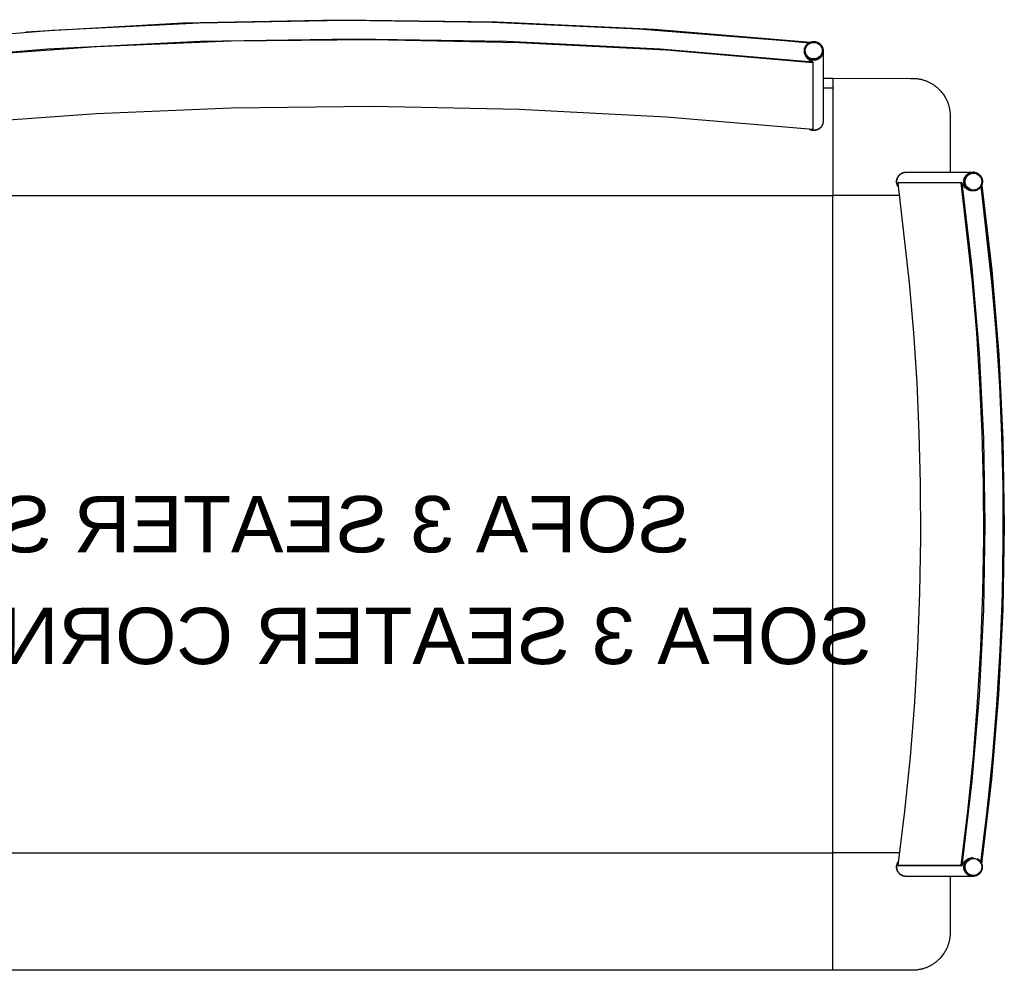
# Model space of a CAD drawing. Header units: millimetres. Extents: x -1470 to 7470, y -12049 to 6674.
# Tile 49 of 58: x 3209 to 4258, y 2524 to 3536. Entities that reach past the tile are written whole.
import ezdxf

# ---------------------------------------------------------------- set-up
doc = ezdxf.new("R2010")
doc.units = ezdxf.units.MM
doc.header["$LTSCALE"] = 10
doc.layers.get('0').update_dxf_attribs({"true_color": 0x000000})
doc.styles.add('Arial Normale', font='txt')

msp = doc.modelspace()

# ---------------------------------------------------------------- linework, layer by layer
at = {"color": 18, "linetype": 'Continuous', "lineweight": 25, "true_color": 0x000000}
for points in [[(3079, 3511.8), (3243.9, 3525.4), (3399.9, 3533.2), (3556, 3535.9), (3712.1, 3533.7), (3868.1, 3526.5), (4023.7, 3514.4), (4049.9, 3511.8)], [(3215.4, 3523.6), (3382.6, 3532.9), (3549.9, 3536.4), (3717.3, 3534.2), (3884.6, 3526.2), (4051.4, 3512.5)], [(3075.7, 3491.5), (3238.4, 3505.2), (3401.5, 3513.4), (3564.7, 3516.1), (3727.9, 3513.4), (3891, 3505.2), (4053.7, 3491.5)], [(4053.6, 3490.6), (3897.5, 3503.8), (3741, 3511.9), (3584.3, 3515.1), (3434.1, 3513.4), (3290.6, 3507.4), (3147.3, 3497.2), (3075.8, 3490.6)], [(4044.7, 3503.9), (4044.8, 3504.2), (4044.8, 3504.6), (4044.9, 3504.9), (4044.9, 3505.3), (4045, 3505.6), (4045.1, 3505.9), (4045.2, 3506.3), (4045.3, 3506.6), (4045.5, 3506.9), (4045.6, 3507.2), (4045.7, 3507.6), (4045.9, 3507.9), (4046.1, 3508.2), (4046.2, 3508.5), (4046.4, 3508.7), (4046.6, 3509), (4046.8, 3509.3), (4047.1, 3509.6), (4047.3, 3509.8), (4047.5, 3510.1), (4047.8, 3510.3), (4048, 3510.6), (4048.3, 3510.8), (4048.6, 3511), (4048.8, 3511.2), (4049.1, 3511.4), (4049.4, 3511.6), (4049.7, 3511.8), (4050, 3512), (4050.3, 3512.1), (4050.6, 3512.3), (4051, 3512.4), (4051.3, 3512.5), (4051.6, 3512.6), (4051.9, 3512.7), (4052.3, 3512.8), (4052.6, 3512.9), (4053, 3513), (4053.3, 3513), (4053.6, 3513.1), (4054, 3513.1), (4054.3, 3513.1), (4054.7, 3513.1), (4055, 3513.1), (4055.4, 3513.1), (4055.7, 3513.1), (4056.1, 3513), (4056.4, 3513), (4056.8, 3512.9), (4057.1, 3512.8), (4057.4, 3512.7), (4057.8, 3512.6), (4058.1, 3512.5), (4058.4, 3512.4), (4058.7, 3512.3), (4059, 3512.1), (4059.4, 3512), (4059.7, 3511.8), (4060, 3511.6), (4060.3, 3511.4), (4060.5, 3511.2), (4060.8, 3511), (4061.1, 3510.8), (4061.3, 3510.6), (4061.6, 3510.4), (4061.9, 3510.1), (4062.1, 3509.9), (4062.3, 3509.6), (4062.5, 3509.3), (4062.8, 3509.1), (4063, 3508.8), (4063.1, 3508.5), (4063.3, 3508.2), (4063.5, 3507.9), (4063.7, 3507.6), (4063.8, 3507.3), (4063.9, 3507), (4064.1, 3506.6), (4064.2, 3506.3), (4064.3, 3506), (4064.4, 3505.6), (4064.5, 3505.3), (4064.5, 3505), (4064.6, 3504.6), (4064.6, 3504.3), (4064.7, 3503.9), (4064.7, 3503.6), (4064.7, 3503.2)], [(4044.7, 3503.9), (4044.7, 3503.2)], [(4044.7, 3503.1), (4044.7, 3503.2)], [(4064.7, 3503.1), (4064.7, 3502.7), (4064.7, 3502.4), (4064.6, 3502), (4064.6, 3501.7), (4064.5, 3501.3), (4064.5, 3501), (4064.4, 3500.7), (4064.3, 3500.3), (4064.2, 3500), (4064.1, 3499.7), (4063.9, 3499.4), (4063.8, 3499), (4063.7, 3498.7), (4063.5, 3498.4), (4063.3, 3498.1), (4063.1, 3497.8), (4063, 3497.5), (4062.8, 3497.3), (4062.5, 3497), (4062.3, 3496.7), (4062.1, 3496.4), (4061.9, 3496.2), (4061.6, 3496), (4061.4, 3495.7), (4061.1, 3495.5), (4060.8, 3495.3), (4060.5, 3495.1), (4060.3, 3494.9), (4060, 3494.7), (4059.7, 3494.5), (4059.4, 3494.3), (4059.1, 3494.2), (4058.7, 3494), (4058.4, 3493.9), (4058.1, 3493.8), (4057.8, 3493.7), (4057.4, 3493.6), (4057.1, 3493.5), (4056.8, 3493.4), (4056.4, 3493.3), (4056.1, 3493.3), (4055.7, 3493.2), (4055.4, 3493.2), (4055.1, 3493.2), (4054.7, 3493.2), (4054.4, 3493.2), (4054, 3493.2), (4053.7, 3493.2), (4053.3, 3493.3), (4053, 3493.3), (4052.6, 3493.4), (4052.3, 3493.5), (4052, 3493.6), (4051.6, 3493.7), (4051.3, 3493.8), (4051, 3493.9), (4050.7, 3494), (4050.4, 3494.2), (4050, 3494.3), (4049.7, 3494.5), (4049.4, 3494.7), (4049.2, 3494.9), (4048.9, 3495.1), (4048.6, 3495.3), (4048.3, 3495.5), (4048.1, 3495.7), (4047.8, 3496), (4047.6, 3496.2), (4047.3, 3496.4), (4047.1, 3496.7), (4046.9, 3497), (4046.7, 3497.3), (4046.5, 3497.5), (4046.3, 3497.8), (4046.1, 3498.1), (4045.9, 3498.4), (4045.8, 3498.7), (4045.6, 3499), (4045.5, 3499.4), (4045.3, 3499.7), (4045.2, 3500), (4045.1, 3500.3), (4045, 3500.7), (4044.9, 3501), (4044.9, 3501.3), (4044.8, 3501.7), (4044.8, 3502), (4044.7, 3502.4), (4044.7, 3502.7), (4044.7, 3503.1)], [(4064.7, 3503.1), (4064.7, 3502.7), (4064.7, 3502.4), (4064.6, 3502), (4064.6, 3501.7), (4064.5, 3501.3), (4064.5, 3501), (4064.4, 3500.7), (4064.3, 3500.3), (4064.2, 3500), (4064.1, 3499.7), (4063.9, 3499.4), (4063.8, 3499), (4063.7, 3498.7), (4063.5, 3498.4), (4063.3, 3498.1), (4063.1, 3497.8), (4063, 3497.5), (4062.8, 3497.3), (4062.5, 3497), (4062.3, 3496.7), (4062.1, 3496.4), (4061.9, 3496.2), (4061.6, 3496), (4061.4, 3495.7), (4061.1, 3495.5), (4060.8, 3495.3), (4060.5, 3495.1), (4060.3, 3494.9), (4060, 3494.7), (4059.7, 3494.5), (4059.4, 3494.3), (4059.1, 3494.2), (4058.7, 3494), (4058.4, 3493.9), (4058.1, 3493.8), (4057.8, 3493.7), (4057.4, 3493.6), (4057.1, 3493.5), (4056.8, 3493.4), (4056.4, 3493.3), (4056.1, 3493.3), (4055.7, 3493.2), (4055.4, 3493.2), (4055.1, 3493.2), (4054.7, 3493.2), (4054.4, 3493.2), (4054, 3493.2), (4053.7, 3493.2), (4053.3, 3493.3), (4053, 3493.3), (4052.6, 3493.4), (4052.3, 3493.5), (4052, 3493.6), (4051.6, 3493.7), (4051.3, 3493.8), (4051, 3493.9), (4050.7, 3494), (4050.4, 3494.2), (4050, 3494.3), (4049.7, 3494.5), (4049.4, 3494.7), (4049.2, 3494.9), (4048.9, 3495.1), (4048.6, 3495.3), (4048.3, 3495.5), (4048.1, 3495.7), (4047.8, 3496), (4047.6, 3496.2), (4047.3, 3496.4), (4047.1, 3496.7), (4046.9, 3497), (4046.7, 3497.3), (4046.5, 3497.5), (4046.3, 3497.8), (4046.1, 3498.1), (4045.9, 3498.4), (4045.8, 3498.7), (4045.6, 3499), (4045.5, 3499.4), (4045.3, 3499.7), (4045.2, 3500), (4045.1, 3500.3), (4045, 3500.7), (4044.9, 3501), (4044.9, 3501.3), (4044.8, 3501.7), (4044.8, 3502), (4044.7, 3502.4), (4044.7, 3502.7), (4044.7, 3503.1)], [(4044.7, 3503.1), (4044.7, 3503.1)], [(4053.7, 3491.5), (4053.4, 3491.6), (4053.1, 3491.7), (4052.8, 3491.8), (4052.6, 3491.9), (4052.3, 3492), (4052, 3492.2), (4051.7, 3492.3), (4051.4, 3492.4), (4051.2, 3492.6), (4050.9, 3492.7), (4050.6, 3492.9), (4050.3, 3493.1), (4050.1, 3493.3), (4049.8, 3493.4), (4049.5, 3493.6), (4049.3, 3493.9), (4049.1, 3494), (4048.9, 3494.1), (4048.8, 3494.3), (4048.6, 3494.5), (4048.4, 3494.6), (4048.3, 3494.8), (4048.1, 3495), (4047.9, 3495.1), (4047.8, 3495.3), (4047.6, 3495.5), (4047.4, 3495.7), (4047.3, 3495.9), (4047.1, 3496.1), (4047, 3496.3), (4046.8, 3496.5), (4046.7, 3496.7), (4046.5, 3497.1), (4046.3, 3497.4), (4046.1, 3497.7), (4045.9, 3498.1), (4045.8, 3498.4), (4045.6, 3498.8), (4045.4, 3499.2), (4045.3, 3499.6), (4045.2, 3499.9), (4045.1, 3500.2), (4045, 3500.5), (4045, 3500.7), (4044.9, 3500.8), (4044.9, 3501), (4044.8, 3501.2), (4044.8, 3501.3), (4044.8, 3501.5), (4044.8, 3501.7), (4044.8, 3501.8), (4044.8, 3502), (4044.7, 3502.2), (4044.7, 3502.3), (4044.8, 3502.4), (4044.8, 3502.6), (4044.8, 3503)], [(4064.7, 3503.2), (4064.7, 3503.1)], [(4064.7, 3503.1), (4064.7, 3428.4)], [(4053.6, 3490.6), (4053.7, 3491.5)], [(4053.6, 3490.6), (4053.6, 3419.3)], [(4053.7, 3491.5), (4053.7, 3420.3)], [(4064.7, 3474), (4075.1, 3474)], [(4075.1, 3474), (4075.1, 3464)], [(4075.1, 3474), (4157.9, 3473.9), (4160.7, 3473.9), (4162, 3473.8), (4163.3, 3473.8), (4164.7, 3473.6), (4166, 3473.5), (4166.8, 3473.3), (4167.5, 3473.2), (4168.3, 3473), (4169.1, 3472.9), (4169.8, 3472.7), (4170.6, 3472.5), (4171.4, 3472.3), (4172.1, 3472), (4172.9, 3471.8), (4173.6, 3471.5), (4174.4, 3471.2), (4175.1, 3471), (4175.8, 3470.6), (4176.6, 3470.3), (4177.3, 3470), (4178, 3469.6), (4178.7, 3469.3), (4179.4, 3468.9), (4180.2, 3468.5), (4180.9, 3468), (4181.5, 3467.6), (4182.2, 3467.2), (4182.9, 3466.7), (4183.6, 3466.2), (4184.2, 3465.7), (4184.9, 3465.2), (4185.5, 3464.7), (4186.2, 3464.1), (4186.8, 3463.6), (4187.4, 3463), (4188, 3462.4), (4188.6, 3461.8), (4189.4, 3461), (4190.2, 3460.2), (4190.9, 3459.3), (4191.6, 3458.4), (4192.3, 3457.5), (4192.9, 3456.6), (4193.5, 3455.7), (4194.1, 3454.8), (4194.6, 3453.9), (4195.2, 3453), (4195.6, 3452.1), (4196.1, 3451.1), (4196.4, 3450.5), (4196.7, 3449.8), (4197, 3449.1), (4197.3, 3448.4), (4197.5, 3447.7), (4197.8, 3447), (4198, 3446.3), (4198.2, 3445.6), (4198.5, 3444.9), (4198.7, 3444.1), (4198.9, 3443.3), (4199.1, 3442.5), (4199.2, 3441.8), (4199.4, 3441), (4199.5, 3440.2), (4199.6, 3439.4), (4199.7, 3438.7), (4199.8, 3438), (4199.9, 3436.6), (4199.9, 3435.2), (4200, 3433.8), (4200, 3374)], [(4075.1, 3464), (4075.1, 3383.6)], [(4053.6, 3419.3), (3897.5, 3432.5), (3741, 3440.7), (3584.3, 3443.9), (3434.1, 3442.2), (3290.6, 3436.2), (3147.3, 3426), (3075.8, 3419.3)], [(4064.7, 3428.2), (4064.7, 3427.9), (4064.7, 3427.5), (4064.6, 3427.2), (4064.6, 3426.8), (4064.5, 3426.5), (4064.5, 3426.2), (4064.4, 3425.8), (4064.3, 3425.5), (4064.2, 3425.1), (4064.1, 3424.8), (4063.9, 3424.5), (4063.8, 3424.2), (4063.6, 3423.9), (4063.5, 3423.6), (4063.3, 3423.3), (4063.1, 3423), (4062.9, 3422.7), (4062.7, 3422.4), (4062.5, 3422.1), (4062.3, 3421.8), (4062.1, 3421.6), (4061.8, 3421.3), (4061.6, 3421.1), (4061.3, 3420.8), (4061.1, 3420.6), (4060.8, 3420.4), (4060.5, 3420.2), (4060.2, 3420), (4059.9, 3419.8), (4059.6, 3419.6), (4059.3, 3419.5), (4059, 3419.3), (4058.7, 3419.2), (4058.4, 3419), (4058, 3418.9), (4057.7, 3418.8), (4057.4, 3418.7), (4057, 3418.6), (4056.7, 3418.6), (4056.3, 3418.5), (4056, 3418.4), (4055.7, 3418.4), (4055.3, 3418.4), (4055, 3418.4), (4054.6, 3418.4), (4054.3, 3418.4), (4053.9, 3418.4), (4053.6, 3418.4), (4053.2, 3418.5), (4052.9, 3418.5), (4052.5, 3418.6), (4052.2, 3418.7), (4051.9, 3418.8), (4051.5, 3418.9), (4051.2, 3419), (4050.9, 3419.1), (4050.6, 3419.3), (4050.2, 3419.4), (4049.9, 3419.6)], [(4064.7, 3428.4), (4064.7, 3428.1), (4064.7, 3427.7), (4064.6, 3427.4), (4064.6, 3427), (4064.5, 3426.7), (4064.5, 3426.4), (4064.4, 3426), (4064.3, 3425.7), (4064.2, 3425.4), (4064.1, 3425), (4064, 3424.7), (4063.8, 3424.4), (4063.7, 3424.1), (4063.5, 3423.8), (4063.3, 3423.5), (4063.2, 3423.2), (4063, 3422.9), (4062.8, 3422.6), (4062.6, 3422.3), (4062.3, 3422.1), (4062.1, 3421.8), (4061.9, 3421.6), (4061.6, 3421.3), (4061.4, 3421.1), (4061.1, 3420.9), (4060.9, 3420.6), (4060.6, 3420.4), (4060.3, 3420.2), (4060, 3420.1), (4059.7, 3419.9), (4059.4, 3419.7), (4059.1, 3419.6), (4058.8, 3419.4), (4058.5, 3419.3), (4058.2, 3419.1), (4057.8, 3419), (4057.5, 3418.9), (4057.2, 3418.8), (4056.8, 3418.8), (4056.5, 3418.7), (4056.2, 3418.6), (4055.8, 3418.6), (4055.5, 3418.6), (4055.1, 3418.5), (4054.8, 3418.5), (4054.4, 3418.5), (4054.1, 3418.5), (4053.8, 3418.6), (4053.4, 3418.6), (4053.1, 3418.7), (4052.7, 3418.7), (4052.4, 3418.8), (4052.1, 3418.9), (4051.7, 3419), (4051.4, 3419.1), (4051.1, 3419.2), (4050.8, 3419.3), (4050.5, 3419.5), (4050.1, 3419.6)], [(4064.7, 3428.4), (4064.7, 3428.1), (4064.7, 3427.7), (4064.6, 3427.4), (4064.6, 3427), (4064.5, 3426.7), (4064.5, 3426.4), (4064.4, 3426), (4064.3, 3425.7), (4064.2, 3425.4), (4064.1, 3425), (4064, 3424.7), (4063.8, 3424.4), (4063.7, 3424.1), (4063.5, 3423.8), (4063.4, 3423.5), (4063.2, 3423.2), (4063, 3422.9), (4062.8, 3422.6), (4062.6, 3422.3), (4062.4, 3422.1), (4062.1, 3421.8), (4061.9, 3421.6), (4061.7, 3421.3), (4061.4, 3421.1), (4061.1, 3420.9), (4060.9, 3420.7), (4060.6, 3420.4), (4060.3, 3420.2), (4060, 3420.1), (4059.7, 3419.9), (4059.4, 3419.7), (4059.1, 3419.6), (4058.8, 3419.4), (4058.5, 3419.3), (4058.2, 3419.1), (4057.9, 3419), (4057.5, 3418.9), (4057.2, 3418.8), (4056.9, 3418.8), (4056.5, 3418.7), (4056.2, 3418.6), (4055.9, 3418.6), (4055.5, 3418.6), (4055.2, 3418.5), (4054.8, 3418.5), (4054.5, 3418.5), (4054.1, 3418.5), (4053.8, 3418.6), (4053.5, 3418.6), (4053.1, 3418.7), (4052.8, 3418.7), (4052.4, 3418.8), (4052.1, 3418.9), (4051.8, 3419), (4051.5, 3419.1), (4051.1, 3419.2), (4050.8, 3419.3), (4050.5, 3419.5)], [(4053.6, 3419.3), (4053.7, 3420.3)], [(4064.7, 3428.4), (4064.7, 3428.2)], [(4075.1, 3383.6), (4075.1, 3351)], [(4144.9, 3358), (4144.7, 3358.3), (4144.5, 3358.6), (4144.3, 3358.9), (4144.2, 3359.2), (4144, 3359.5), (4143.9, 3359.8), (4143.7, 3360.2), (4143.6, 3360.5), (4143.5, 3360.8), (4143.4, 3361.1), (4143.3, 3361.5), (4143.2, 3361.8), (4143.1, 3362.1), (4143.1, 3362.5), (4143, 3362.8), (4143, 3363.2), (4143, 3363.5), (4143, 3363.9), (4143, 3364.2), (4143, 3364.6), (4143, 3364.9), (4143, 3365.3), (4143.1, 3365.6), (4143.2, 3365.9), (4143.2, 3366.3), (4143.3, 3366.6), (4143.4, 3367), (4143.5, 3367.3), (4143.6, 3367.6), (4143.8, 3367.9), (4143.9, 3368.3), (4144.1, 3368.6), (4144.2, 3368.9), (4144.4, 3369.2), (4144.6, 3369.5), (4144.8, 3369.8), (4145, 3370), (4145.2, 3370.3), (4145.4, 3370.6), (4145.7, 3370.8), (4145.9, 3371.1), (4146.1, 3371.3), (4146.4, 3371.6), (4146.7, 3371.8), (4146.9, 3372), (4147.2, 3372.2), (4147.5, 3372.4), (4147.8, 3372.6), (4148.1, 3372.7), (4148.4, 3372.9), (4148.7, 3373.1), (4149, 3373.2), (4149.4, 3373.3), (4149.7, 3373.5), (4150, 3373.6), (4150.4, 3373.7), (4150.7, 3373.7), (4151, 3373.8), (4151.4, 3373.9), (4151.7, 3373.9), (4152.1, 3374), (4152.4, 3374), (4152.8, 3374)], [(4145, 3358.2), (4144.8, 3358.5), (4144.6, 3358.8), (4144.4, 3359.1), (4144.3, 3359.4), (4144.1, 3359.8), (4144, 3360.1), (4143.8, 3360.4), (4143.7, 3360.7), (4143.6, 3361.1), (4143.5, 3361.4), (4143.4, 3361.7), (4143.4, 3362.1), (4143.3, 3362.4), (4143.3, 3362.8), (4143.2, 3363.1), (4143.2, 3363.5), (4143.2, 3363.8), (4143.2, 3364.2), (4143.2, 3364.5), (4143.2, 3364.9), (4143.2, 3365.2), (4143.3, 3365.5), (4143.4, 3365.9), (4143.4, 3366.2), (4143.5, 3366.6), (4143.6, 3366.9), (4143.7, 3367.2), (4143.8, 3367.6), (4144, 3367.9), (4144.1, 3368.2), (4144.3, 3368.5), (4144.4, 3368.8), (4144.6, 3369.1), (4144.8, 3369.4), (4145, 3369.7), (4145.2, 3370), (4145.4, 3370.3), (4145.6, 3370.5), (4145.8, 3370.8), (4146.1, 3371.1), (4146.3, 3371.3), (4146.6, 3371.5), (4146.9, 3371.8), (4147.1, 3372), (4147.4, 3372.2), (4147.7, 3372.4), (4148, 3372.6), (4148.3, 3372.7), (4148.6, 3372.9), (4148.9, 3373.1), (4149.2, 3373.2), (4149.6, 3373.3), (4149.9, 3373.4), (4150.2, 3373.6), (4150.6, 3373.7), (4150.9, 3373.7), (4151.2, 3373.8), (4151.6, 3373.9), (4151.9, 3373.9), (4152.3, 3374), (4152.6, 3374), (4153, 3374)], [(4145, 3358.2), (4144.8, 3358.5), (4144.6, 3358.8), (4144.5, 3359.1), (4144.3, 3359.4), (4144.1, 3359.7), (4144, 3360), (4143.9, 3360.3), (4143.8, 3360.6), (4143.6, 3361), (4143.5, 3361.3), (4143.5, 3361.6), (4143.4, 3362), (4143.3, 3362.3), (4143.3, 3362.6), (4143.2, 3363), (4143.2, 3363.3), (4143.2, 3363.7), (4143.2, 3364), (4143.2, 3364.4), (4143.2, 3364.7), (4143.2, 3365), (4143.3, 3365.4), (4143.3, 3365.7), (4143.4, 3366.1), (4143.5, 3366.4), (4143.6, 3366.7), (4143.7, 3367.1), (4143.8, 3367.4), (4143.9, 3367.7), (4144, 3368), (4144.2, 3368.3), (4144.3, 3368.7), (4144.5, 3369), (4144.7, 3369.2), (4144.9, 3369.5), (4145, 3369.8), (4145.3, 3370.1), (4145.5, 3370.4), (4145.7, 3370.6), (4145.9, 3370.9), (4146.2, 3371.1), (4146.4, 3371.4), (4146.7, 3371.6), (4146.9, 3371.8), (4147.2, 3372), (4147.5, 3372.2), (4147.8, 3372.4), (4148.1, 3372.6), (4148.4, 3372.8), (4148.7, 3372.9), (4149, 3373.1), (4149.3, 3373.2), (4149.6, 3373.3), (4149.9, 3373.5), (4150.3, 3373.6), (4150.6, 3373.7), (4150.9, 3373.7), (4151.3, 3373.8), (4151.6, 3373.9), (4151.9, 3373.9), (4152.3, 3374), (4152.6, 3374), (4153, 3374)], [(4152.8, 3374), (4153, 3374)], [(4153, 3374), (4224.4, 3374)], [(4224.4, 3354), (4224.1, 3354), (4223.7, 3354), (4223.4, 3354.1), (4223, 3354.1), (4222.7, 3354.2), (4222.3, 3354.2), (4222, 3354.3), (4221.7, 3354.4), (4221.4, 3354.5), (4221, 3354.6), (4220.7, 3354.8), (4220.4, 3354.9), (4220.1, 3355.1), (4219.8, 3355.2), (4219.5, 3355.4), (4219.2, 3355.6), (4218.9, 3355.8), (4218.6, 3356), (4218.3, 3356.2), (4218.1, 3356.4), (4217.8, 3356.6), (4217.6, 3356.9), (4217.3, 3357.1), (4217.1, 3357.4), (4216.9, 3357.6), (4216.6, 3357.9), (4216.4, 3358.2), (4216.2, 3358.5), (4216.1, 3358.8), (4215.9, 3359), (4215.7, 3359.4), (4215.6, 3359.7), (4215.4, 3360), (4215.3, 3360.3), (4215.2, 3360.6), (4215.1, 3360.9), (4215, 3361.3), (4214.9, 3361.6), (4214.8, 3361.9), (4214.7, 3362.3), (4214.7, 3362.6), (4214.6, 3363), (4214.6, 3363.3), (4214.6, 3363.7), (4214.6, 3364), (4214.6, 3364.3), (4214.6, 3364.7), (4214.6, 3365), (4214.7, 3365.4), (4214.7, 3365.7), (4214.8, 3366.1), (4214.9, 3366.4), (4215, 3366.7), (4215.1, 3367.1), (4215.2, 3367.4), (4215.3, 3367.7), (4215.4, 3368), (4215.6, 3368.3), (4215.7, 3368.6), (4215.9, 3369), (4216.1, 3369.2), (4216.2, 3369.5), (4216.4, 3369.8), (4216.6, 3370.1), (4216.9, 3370.4), (4217.1, 3370.6), (4217.3, 3370.9), (4217.6, 3371.1), (4217.8, 3371.4), (4218.1, 3371.6), (4218.3, 3371.8), (4218.6, 3372), (4218.9, 3372.2), (4219.2, 3372.4), (4219.5, 3372.6), (4219.8, 3372.8), (4220.1, 3372.9), (4220.4, 3373.1), (4220.7, 3373.2), (4221, 3373.4), (4221.4, 3373.5), (4221.7, 3373.6), (4222, 3373.7), (4222.3, 3373.8), (4222.7, 3373.8), (4223, 3373.9), (4223.4, 3373.9), (4223.7, 3374), (4224.1, 3374), (4224.4, 3374)], [(4224.4, 3354), (4224.1, 3354), (4223.7, 3354), (4223.4, 3354.1), (4223, 3354.1), (4222.7, 3354.2), (4222.3, 3354.3), (4222, 3354.3), (4221.7, 3354.4), (4221.3, 3354.5), (4221, 3354.7), (4220.7, 3354.8), (4220.4, 3354.9), (4220, 3355.1), (4219.7, 3355.3), (4219.4, 3355.4), (4219.1, 3355.6), (4218.8, 3355.8), (4218.6, 3356), (4218.3, 3356.2), (4218, 3356.5), (4217.8, 3356.7), (4217.5, 3356.9), (4217.3, 3357.2), (4217, 3357.4), (4216.8, 3357.7), (4216.6, 3358), (4216.4, 3358.3), (4216.2, 3358.6), (4216, 3358.9), (4215.8, 3359.2), (4215.7, 3359.5), (4215.5, 3359.8), (4215.4, 3360.1), (4215.2, 3360.4), (4215.1, 3360.7), (4215, 3361.1), (4214.9, 3361.4), (4214.8, 3361.8), (4214.8, 3362.1), (4214.7, 3362.4), (4214.7, 3362.8), (4214.6, 3363.1), (4214.6, 3363.5), (4214.6, 3363.8), (4214.6, 3364.2), (4214.6, 3364.5), (4214.6, 3364.9), (4214.7, 3365.2), (4214.7, 3365.6), (4214.8, 3365.9), (4214.8, 3366.2), (4214.9, 3366.6), (4215, 3366.9), (4215.1, 3367.3), (4215.2, 3367.6), (4215.4, 3367.9), (4215.5, 3368.2), (4215.7, 3368.5), (4215.8, 3368.8), (4216, 3369.1), (4216.2, 3369.4), (4216.4, 3369.7), (4216.6, 3370), (4216.8, 3370.3), (4217, 3370.6), (4217.3, 3370.8), (4217.5, 3371.1), (4217.8, 3371.3), (4218, 3371.5), (4218.3, 3371.8), (4218.6, 3372), (4218.8, 3372.2), (4219.1, 3372.4), (4219.4, 3372.6), (4219.7, 3372.7), (4220, 3372.9), (4220.4, 3373.1), (4220.7, 3373.2), (4221, 3373.3), (4221.3, 3373.5), (4221.7, 3373.6), (4222, 3373.7), (4222.3, 3373.7), (4222.7, 3373.8), (4223, 3373.9), (4223.4, 3373.9), (4223.7, 3374), (4224.1, 3374), (4224.4, 3374)], [(4224.4, 3374), (4224.6, 3374)], [(4226, 3373.9), (4224.6, 3374)], [(4226, 3373.9), (4226.3, 3373.8), (4226.7, 3373.8), (4227, 3373.7), (4227.4, 3373.6), (4227.7, 3373.5), (4228, 3373.4), (4228.3, 3373.2), (4228.7, 3373.1), (4229, 3372.9), (4229.3, 3372.8), (4229.6, 3372.6), (4229.9, 3372.4), (4230.2, 3372.2), (4230.4, 3372), (4230.7, 3371.8), (4231, 3371.6), (4231.2, 3371.3), (4231.5, 3371.1), (4231.7, 3370.8), (4232, 3370.6), (4232.2, 3370.3), (4232.4, 3370), (4232.6, 3369.8), (4232.8, 3369.5), (4233, 3369.2), (4233.2, 3368.9), (4233.3, 3368.6), (4233.5, 3368.2), (4233.6, 3367.9), (4233.8, 3367.6), (4233.9, 3367.3), (4234, 3366.9), (4234.1, 3366.6), (4234.2, 3366.3), (4234.2, 3365.9), (4234.3, 3365.6), (4234.3, 3365.2), (4234.4, 3364.9), (4234.4, 3364.5), (4234.4, 3364.2), (4234.4, 3363.8), (4234.4, 3363.5), (4234.4, 3363.1), (4234.3, 3362.8), (4234.3, 3362.5), (4234.2, 3362.1), (4234.2, 3361.8), (4234.1, 3361.4), (4234, 3361.1), (4233.9, 3360.8), (4233.8, 3360.4), (4233.6, 3360.1), (4233.5, 3359.8), (4233.3, 3359.5), (4233.2, 3359.2), (4233, 3358.9), (4232.8, 3358.6), (4232.6, 3358.3), (4232.4, 3358), (4232.2, 3357.7), (4232, 3357.5), (4231.7, 3357.2), (4231.5, 3356.9), (4231.3, 3356.7), (4231, 3356.5), (4230.7, 3356.2), (4230.5, 3356), (4230.2, 3355.8), (4229.9, 3355.6), (4229.6, 3355.4), (4229.3, 3355.3), (4229, 3355.1), (4228.7, 3354.9), (4228.3, 3354.8), (4228, 3354.7), (4227.7, 3354.6), (4227.4, 3354.4), (4227, 3354.3), (4226.7, 3354.3), (4226.4, 3354.2), (4226, 3354.1), (4225.7, 3354.1), (4225.3, 3354), (4225, 3354), (4224.6, 3354)], [(4144.5, 3362.5), (4145.5, 3362.6)], [(4144.5, 2635.5), (4151.7, 2693.4), (4157.6, 2751.4), (4162.2, 2809.5), (4165.7, 2867.8), (4167.8, 2926.1), (4168.8, 2984.4), (4168.5, 3042.8), (4167.1, 3096.2), (4164.7, 3149.6), (4161.2, 3203), (4156.7, 3256.3), (4144.5, 3362.5)], [(4211.6, 3362.5), (4144.5, 3362.5)], [(4212.6, 3362.6), (4145.5, 3362.6)], [(4211.6, 3362.5), (4212.6, 3362.6)], [(4211.6, 2635.5), (4218.7, 2693.4), (4224.7, 2751.4), (4229.3, 2809.5), (4232.8, 2867.8), (4234.9, 2926.1), (4235.9, 2984.4), (4235.6, 3042.8), (4234.2, 3096.2), (4231.7, 3149.6), (4228.3, 3203), (4223.8, 3256.3), (4211.6, 3362.5)], [(4224.4, 3354.1), (4223.5, 3354.1), (4223.2, 3354.1), (4223, 3354.1), (4222.8, 3354.1), (4222.5, 3354.2), (4222.4, 3354.2), (4222.2, 3354.2), (4222.1, 3354.2), (4221.9, 3354.3), (4221.6, 3354.3), (4221.3, 3354.4), (4221, 3354.5), (4220.7, 3354.6), (4220.5, 3354.7), (4220.2, 3354.8), (4219.7, 3355), (4219.3, 3355.2), (4218.9, 3355.4), (4218.5, 3355.6), (4218.3, 3355.7), (4218.1, 3355.9), (4217.8, 3356.1), (4217.4, 3356.3), (4217, 3356.6), (4216.8, 3356.8), (4216.6, 3357), (4216.4, 3357.2), (4216.2, 3357.4), (4215.9, 3357.5), (4215.7, 3357.7), (4215.5, 3357.9), (4215.3, 3358.1), (4215.2, 3358.3), (4215, 3358.6), (4214.8, 3358.8), (4214.6, 3359), (4214.4, 3359.2), (4214.3, 3359.4), (4214.1, 3359.7), (4214, 3359.9), (4213.7, 3360.2), (4213.5, 3360.5), (4213.3, 3360.9), (4213.2, 3361.2), (4213, 3361.6), (4212.8, 3361.9), (4212.7, 3362.3), (4212.6, 3362.6)], [(4212.6, 3362.6), (4223.2, 3272.1), (4230.8, 3181.2), (4235.4, 3090.2), (4236.9, 2999), (4235.4, 2907.8), (4230.8, 2816.8), (4223.2, 2725.9), (4212.6, 2635.4)], [(4232.7, 2638.9), (4239.1, 2690.5), (4245.1, 2748.5), (4249.9, 2806.7), (4253.4, 2864.9), (4255.6, 2923.2), (4256.6, 2981.5), (4256.4, 3039.9), (4255.1, 3093.3), (4252.8, 3146.8), (4249.4, 3200.1), (4244.9, 3253.4), (4233, 3359.1)], [(4233, 3359.1), (4240.5, 3296.6), (4248.6, 3209.6), (4253.9, 3122.4), (4256.4, 3035), (4256.2, 2947.6), (4253.1, 2860.3), (4247.4, 2773.1), (4238.8, 2686.1), (4232.9, 2638.6)], [(4233.3, 3359.7), (4233.9, 3359.8)], [(4233.9, 3359.8), (4244.3, 3269.8), (4251.8, 3179.6), (4256.2, 3089.2), (4257.7, 2998.6), (4256.1, 2908.1), (4251.6, 2817.7), (4244.1, 2727.4), (4233.5, 2637.5)], [(4233.9, 3359.8), (4233.5, 3359.8)], [(2475.1, 3349), (4075.1, 3349)], [(4075.1, 3351), (4075.1, 3350.4)], [(4075.1, 3350.4), (4075.1, 3350)], [(4077.1, 3349), (4075.1, 3349)], [(4075.1, 2724), (4075.1, 3348.8)], [(4146.2, 3349), (4077.1, 3349)], [(4146.2, 3349), (4109.7, 3349)], [(4224.6, 3354), (4224.4, 3354)], [(4224.4, 3354), (4224.4, 3354)], [(4075.1, 2649), (4075.1, 2724)], [(2475.1, 2649), (4075.1, 2649)], [(4075.1, 2647), (4075.1, 2649)], [(4077.1, 2649), (4075.1, 2649)], [(4075.1, 2614.4), (4075.1, 2647)], [(4146.2, 2649), (4077.1, 2649)], [(4146.2, 2649), (4109.7, 2649)], [(4212.6, 2635.4), (4212.7, 2635.7), (4212.8, 2635.9), (4212.9, 2636.2), (4213, 2636.5), (4213.2, 2636.8), (4213.3, 2637), (4213.5, 2637.3), (4213.6, 2637.6), (4213.8, 2637.9), (4214, 2638.1), (4214.2, 2638.4), (4214.4, 2638.7), (4214.6, 2638.9), (4214.8, 2639.2), (4215, 2639.5), (4215.2, 2639.7), (4215.5, 2640.1), (4215.9, 2640.4), (4216.2, 2640.7), (4216.6, 2641), (4216.8, 2641.2), (4217, 2641.4), (4217.2, 2641.5), (4217.4, 2641.7), (4217.6, 2641.8), (4217.8, 2641.9), (4218.1, 2642.1), (4218.3, 2642.2), (4218.6, 2642.4), (4219, 2642.6), (4219.3, 2642.8), (4219.7, 2642.9), (4220, 2643.1), (4220.4, 2643.2), (4220.8, 2643.4), (4221.2, 2643.5), (4221.5, 2643.6), (4221.8, 2643.7), (4222.2, 2643.8), (4222.3, 2643.8), (4222.5, 2643.9), (4222.7, 2643.9), (4222.8, 2643.9), (4223, 2643.9), (4223.2, 2644), (4223.3, 2644), (4223.5, 2644), (4223.7, 2644), (4223.7, 2644), (4223.8, 2644), (4224, 2644), (4224.4, 2643.9)], [(4224.4, 2624), (4224.1, 2624), (4223.7, 2624), (4223.4, 2624.1), (4223, 2624.1), (4222.7, 2624.2), (4222.3, 2624.3), (4222, 2624.3), (4221.7, 2624.4), (4221.3, 2624.5), (4221, 2624.7), (4220.7, 2624.8), (4220.4, 2624.9), (4220.1, 2625.1), (4219.7, 2625.2), (4219.4, 2625.4), (4219.2, 2625.6), (4218.9, 2625.8), (4218.6, 2626), (4218.3, 2626.2), (4218, 2626.4), (4217.8, 2626.7), (4217.5, 2626.9), (4217.3, 2627.2), (4217.1, 2627.4), (4216.8, 2627.7), (4216.6, 2628), (4216.4, 2628.2), (4216.2, 2628.5), (4216, 2628.8), (4215.9, 2629.1), (4215.7, 2629.4), (4215.5, 2629.7), (4215.4, 2630.1), (4215.3, 2630.4), (4215.1, 2630.7), (4215, 2631), (4214.9, 2631.4), (4214.9, 2631.7), (4214.8, 2632), (4214.7, 2632.4), (4214.7, 2632.7), (4214.6, 2633.1), (4214.6, 2633.4), (4214.6, 2633.8), (4214.6, 2634.1), (4214.6, 2634.5), (4214.6, 2634.8), (4214.7, 2635.2), (4214.7, 2635.5), (4214.8, 2635.8), (4214.8, 2636.2), (4214.9, 2636.5), (4215, 2636.9), (4215.1, 2637.2), (4215.2, 2637.5), (4215.3, 2637.8), (4215.5, 2638.2), (4215.6, 2638.5), (4215.8, 2638.8), (4216, 2639.1), (4216.2, 2639.4), (4216.3, 2639.7), (4216.5, 2640), (4216.8, 2640.2), (4217, 2640.5), (4217.2, 2640.8), (4217.4, 2641), (4217.7, 2641.3), (4217.9, 2641.5), (4218.2, 2641.7), (4218.5, 2641.9), (4218.8, 2642.1), (4219, 2642.3), (4219.3, 2642.5), (4219.6, 2642.7), (4219.9, 2642.9), (4220.3, 2643), (4220.6, 2643.2), (4220.9, 2643.3), (4221.2, 2643.4), (4221.5, 2643.5), (4221.9, 2643.6), (4222.2, 2643.7), (4222.6, 2643.8), (4222.9, 2643.9), (4223.2, 2643.9), (4223.6, 2644), (4223.9, 2644)], [(4224.4, 2624), (4224.1, 2624), (4223.7, 2624), (4223.4, 2624.1), (4223, 2624.1), (4222.7, 2624.2), (4222.3, 2624.3), (4222, 2624.3), (4221.7, 2624.4), (4221.3, 2624.5), (4221, 2624.7), (4220.7, 2624.8), (4220.4, 2624.9), (4220, 2625.1), (4219.7, 2625.3), (4219.4, 2625.4), (4219.1, 2625.6), (4218.8, 2625.8), (4218.6, 2626), (4218.3, 2626.2), (4218, 2626.5), (4217.8, 2626.7), (4217.5, 2626.9), (4217.3, 2627.2), (4217, 2627.4), (4216.8, 2627.7), (4216.6, 2628), (4216.4, 2628.3), (4216.2, 2628.6), (4216, 2628.9), (4215.8, 2629.2), (4215.7, 2629.5), (4215.5, 2629.8), (4215.4, 2630.1), (4215.2, 2630.4), (4215.1, 2630.7), (4215, 2631.1), (4214.9, 2631.4), (4214.8, 2631.8), (4214.8, 2632.1), (4214.7, 2632.4), (4214.7, 2632.8), (4214.6, 2633.1), (4214.6, 2633.5), (4214.6, 2633.8), (4214.6, 2634.2), (4214.6, 2634.5), (4214.6, 2634.9), (4214.7, 2635.2), (4214.7, 2635.6), (4214.8, 2635.9), (4214.8, 2636.2), (4214.9, 2636.6), (4215, 2636.9), (4215.1, 2637.3), (4215.2, 2637.6), (4215.4, 2637.9), (4215.5, 2638.2), (4215.7, 2638.5), (4215.8, 2638.8), (4216, 2639.1), (4216.2, 2639.4), (4216.4, 2639.7), (4216.6, 2640), (4216.8, 2640.3), (4217, 2640.6), (4217.3, 2640.8), (4217.5, 2641.1), (4217.8, 2641.3), (4218, 2641.5), (4218.3, 2641.8), (4218.6, 2642), (4218.8, 2642.2), (4219.1, 2642.4), (4219.4, 2642.6), (4219.7, 2642.7), (4220, 2642.9), (4220.4, 2643.1), (4220.7, 2643.2), (4221, 2643.3), (4221.3, 2643.5), (4221.7, 2643.6), (4222, 2643.7), (4222.3, 2643.7), (4222.7, 2643.8), (4223, 2643.9), (4223.4, 2643.9), (4223.7, 2644), (4224.1, 2644), (4224.4, 2644)], [(4224.6, 2624), (4224.3, 2624), (4223.9, 2624), (4223.6, 2624.1), (4223.2, 2624.1), (4222.9, 2624.2), (4222.6, 2624.2), (4222.2, 2624.3), (4221.9, 2624.4), (4221.6, 2624.5), (4221.2, 2624.6), (4220.9, 2624.8), (4220.6, 2624.9), (4220.3, 2625.1), (4220, 2625.2), (4219.7, 2625.4), (4219.4, 2625.6), (4219.1, 2625.8), (4218.8, 2626), (4218.6, 2626.2), (4218.3, 2626.4), (4218, 2626.6), (4217.8, 2626.9), (4217.5, 2627.1), (4217.3, 2627.4), (4217.1, 2627.6), (4216.9, 2627.9), (4216.7, 2628.2), (4216.5, 2628.5), (4216.3, 2628.8), (4216.1, 2629), (4215.9, 2629.4), (4215.8, 2629.7), (4215.6, 2630), (4215.5, 2630.3), (4215.4, 2630.6), (4215.3, 2630.9), (4215.2, 2631.3), (4215.1, 2631.6), (4215, 2631.9), (4214.9, 2632.3), (4214.9, 2632.6), (4214.8, 2633), (4214.8, 2633.3), (4214.8, 2633.7), (4214.8, 2634), (4214.8, 2634.3), (4214.8, 2634.7), (4214.8, 2635), (4214.9, 2635.4), (4214.9, 2635.7), (4215, 2636.1), (4215.1, 2636.4), (4215.2, 2636.7), (4215.3, 2637.1), (4215.4, 2637.4), (4215.5, 2637.7), (4215.6, 2638), (4215.8, 2638.3), (4215.9, 2638.6), (4216.1, 2639), (4216.3, 2639.2), (4216.5, 2639.5), (4216.7, 2639.8), (4216.9, 2640.1), (4217.1, 2640.4), (4217.3, 2640.6), (4217.5, 2640.9), (4217.8, 2641.1), (4218, 2641.4), (4218.3, 2641.6), (4218.6, 2641.8), (4218.8, 2642), (4219.1, 2642.2), (4219.4, 2642.4), (4219.7, 2642.6), (4220, 2642.8), (4220.3, 2642.9), (4220.6, 2643.1), (4220.9, 2643.2), (4221.2, 2643.4), (4221.6, 2643.5), (4221.9, 2643.6), (4222.2, 2643.7), (4222.6, 2643.8), (4222.9, 2643.8), (4223.2, 2643.9), (4223.6, 2643.9), (4223.9, 2644), (4224.3, 2644), (4224.6, 2644)], [(4223.9, 2644), (4224.4, 2644)], [(4224.4, 2644), (4224.6, 2644)], [(4224.4, 2644), (4224.4, 2644)], [(4152.8, 2624), (4152.4, 2624), (4152.1, 2624), (4151.7, 2624.1), (4151.4, 2624.1), (4151, 2624.2), (4150.7, 2624.3), (4150.4, 2624.3), (4150, 2624.4), (4149.7, 2624.5), (4149.4, 2624.7), (4149, 2624.8), (4148.7, 2624.9), (4148.4, 2625.1), (4148.1, 2625.3), (4147.8, 2625.4), (4147.5, 2625.6), (4147.2, 2625.8), (4146.9, 2626), (4146.7, 2626.2), (4146.4, 2626.4), (4146.2, 2626.7), (4145.9, 2626.9), (4145.7, 2627.2), (4145.4, 2627.4), (4145.2, 2627.7), (4145, 2628), (4144.8, 2628.2), (4144.6, 2628.5), (4144.4, 2628.8), (4144.2, 2629.1), (4144.1, 2629.4), (4143.9, 2629.7), (4143.8, 2630.1), (4143.6, 2630.4), (4143.5, 2630.7), (4143.4, 2631), (4143.3, 2631.4), (4143.2, 2631.7), (4143.2, 2632), (4143.1, 2632.4), (4143, 2632.7), (4143, 2633.1), (4143, 2633.4), (4143, 2633.8), (4143, 2634.1), (4143, 2634.5), (4143, 2634.8), (4143, 2635.2), (4143.1, 2635.5), (4143.1, 2635.8), (4143.2, 2636.2), (4143.3, 2636.5), (4143.4, 2636.9), (4143.5, 2637.2), (4143.6, 2637.5), (4143.7, 2637.8), (4143.9, 2638.2), (4144, 2638.5), (4144.2, 2638.8), (4144.3, 2639.1), (4144.5, 2639.4), (4144.7, 2639.7), (4144.9, 2639.9)], [(4153, 2624), (4152.6, 2624), (4152.3, 2624), (4151.9, 2624.1), (4151.6, 2624.1), (4151.2, 2624.2), (4150.9, 2624.3), (4150.6, 2624.3), (4150.2, 2624.4), (4149.9, 2624.6), (4149.6, 2624.7), (4149.2, 2624.8), (4148.9, 2625), (4148.6, 2625.1), (4148.3, 2625.3), (4148, 2625.4), (4147.7, 2625.6), (4147.4, 2625.8), (4147.1, 2626), (4146.9, 2626.2), (4146.6, 2626.5), (4146.3, 2626.7), (4146.1, 2627), (4145.9, 2627.2), (4145.6, 2627.5), (4145.4, 2627.7), (4145.2, 2628), (4145, 2628.3), (4144.8, 2628.6), (4144.6, 2628.9), (4144.4, 2629.2), (4144.3, 2629.5), (4144.1, 2629.8), (4144, 2630.1), (4143.8, 2630.4), (4143.7, 2630.8), (4143.6, 2631.1), (4143.5, 2631.4), (4143.4, 2631.8), (4143.4, 2632.1), (4143.3, 2632.5), (4143.3, 2632.8), (4143.2, 2633.2), (4143.2, 2633.5), (4143.2, 2633.9), (4143.2, 2634.2), (4143.2, 2634.5), (4143.2, 2634.9), (4143.3, 2635.2), (4143.3, 2635.6), (4143.4, 2635.9), (4143.4, 2636.3), (4143.5, 2636.6), (4143.6, 2636.9), (4143.7, 2637.3), (4143.8, 2637.6), (4144, 2637.9), (4144.1, 2638.3), (4144.3, 2638.6), (4144.4, 2638.9), (4144.6, 2639.2), (4144.8, 2639.5), (4145, 2639.8)], [(4153, 2624), (4152.6, 2624), (4152.3, 2624), (4151.9, 2624.1), (4151.6, 2624.1), (4151.3, 2624.2), (4150.9, 2624.3), (4150.6, 2624.3), (4150.3, 2624.4), (4149.9, 2624.5), (4149.6, 2624.7), (4149.3, 2624.8), (4149, 2624.9), (4148.7, 2625.1), (4148.4, 2625.2), (4148.1, 2625.4), (4147.8, 2625.6), (4147.5, 2625.8), (4147.2, 2626), (4146.9, 2626.2), (4146.7, 2626.4), (4146.4, 2626.6), (4146.2, 2626.9), (4145.9, 2627.1), (4145.7, 2627.4), (4145.5, 2627.6), (4145.2, 2627.9), (4145, 2628.2), (4144.8, 2628.5), (4144.7, 2628.8), (4144.5, 2629.1), (4144.3, 2629.4), (4144.2, 2629.7), (4144, 2630), (4143.9, 2630.3), (4143.8, 2630.6), (4143.6, 2630.9), (4143.5, 2631.3), (4143.5, 2631.6), (4143.4, 2631.9), (4143.3, 2632.3), (4143.3, 2632.6), (4143.2, 2633), (4143.2, 2633.3), (4143.2, 2633.7), (4143.2, 2634), (4143.2, 2634.3), (4143.2, 2634.7), (4143.2, 2635), (4143.3, 2635.4), (4143.3, 2635.7), (4143.4, 2636.1), (4143.5, 2636.4), (4143.6, 2636.7), (4143.7, 2637.1), (4143.8, 2637.4), (4143.9, 2637.7), (4144, 2638), (4144.2, 2638.3), (4144.3, 2638.6), (4144.5, 2638.9), (4144.7, 2639.2), (4144.8, 2639.5)], [(4144.5, 2635.5), (4145.5, 2635.4)], [(4211.6, 2635.5), (4144.5, 2635.5)], [(4212.6, 2635.4), (4145.5, 2635.4)], [(4211.6, 2635.5), (4212.6, 2635.4)], [(4228.8, 2642.9), (4229.1, 2642.8), (4229.4, 2642.6), (4229.7, 2642.4), (4230, 2642.2), (4230.2, 2642), (4230.5, 2641.8), (4230.8, 2641.6), (4231, 2641.3), (4231.3, 2641.1), (4231.5, 2640.8), (4231.8, 2640.6), (4232, 2640.3), (4232.2, 2640), (4232.4, 2639.8), (4232.6, 2639.5), (4232.8, 2639.2), (4233, 2638.9), (4233.1, 2638.6), (4233.3, 2638.2), (4233.4, 2637.9), (4233.5, 2637.6), (4233.7, 2637.3), (4233.8, 2636.9), (4233.9, 2636.6), (4233.9, 2636.3), (4234, 2635.9), (4234.1, 2635.6), (4234.1, 2635.2), (4234.2, 2634.9), (4234.2, 2634.5), (4234.2, 2634.2), (4234.2, 2633.8), (4234.2, 2633.5), (4234.2, 2633.2), (4234.1, 2632.8), (4234.1, 2632.5), (4234, 2632.1), (4233.9, 2631.8), (4233.9, 2631.4), (4233.8, 2631.1), (4233.7, 2630.8), (4233.5, 2630.4), (4233.4, 2630.1), (4233.3, 2629.8), (4233.1, 2629.5), (4232.9, 2629.2), (4232.8, 2628.9), (4232.6, 2628.6), (4232.4, 2628.3), (4232.2, 2628), (4232, 2627.7), (4231.8, 2627.5), (4231.5, 2627.2), (4231.3, 2627), (4231, 2626.7), (4230.8, 2626.5), (4230.5, 2626.3), (4230.2, 2626), (4229.9, 2625.8), (4229.7, 2625.6), (4229.4, 2625.5), (4229.1, 2625.3), (4228.8, 2625.1), (4228.4, 2625), (4228.1, 2624.8), (4227.8, 2624.7), (4227.5, 2624.6), (4227.1, 2624.5), (4226.8, 2624.4), (4226.5, 2624.3), (4226.1, 2624.2), (4225.8, 2624.1), (4225.4, 2624.1), (4225.1, 2624), (4224.8, 2624), (4224.4, 2624)], [(4200, 2624), (4200, 2564.2), (4199.9, 2562.8), (4199.9, 2561.4), (4199.8, 2560), (4199.7, 2559.3), (4199.6, 2558.6), (4199.5, 2557.8), (4199.4, 2557), (4199.2, 2556.2), (4199.1, 2555.5), (4198.9, 2554.7), (4198.7, 2553.9), (4198.5, 2553.1), (4198.2, 2552.4), (4198, 2551.7), (4197.8, 2551), (4197.5, 2550.3), (4197.3, 2549.6), (4197, 2548.9), (4196.7, 2548.2), (4196.4, 2547.5), (4196.1, 2546.9), (4195.6, 2545.9), (4195.2, 2545), (4194.6, 2544.1), (4194.1, 2543.2), (4193.5, 2542.3), (4192.9, 2541.4), (4192.3, 2540.5), (4191.6, 2539.6), (4190.9, 2538.7), (4190.2, 2537.8), (4189.4, 2537), (4188.6, 2536.2), (4188, 2535.6), (4187.4, 2535), (4186.8, 2534.4), (4186.2, 2533.9), (4185.5, 2533.3), (4184.9, 2532.8), (4184.2, 2532.3), (4183.6, 2531.8), (4182.9, 2531.3), (4182.2, 2530.8), (4181.5, 2530.4), (4180.9, 2530), (4180.2, 2529.5), (4179.4, 2529.1), (4178.7, 2528.7), (4178, 2528.4), (4177.3, 2528), (4176.6, 2527.7), (4175.8, 2527.4), (4175.1, 2527), (4174.4, 2526.8), (4173.6, 2526.5), (4172.9, 2526.2), (4172.1, 2526), (4171.4, 2525.7), (4170.6, 2525.5), (4169.8, 2525.3), (4169.1, 2525.1), (4168.3, 2524.9), (4167.5, 2524.8), (4166.8, 2524.7), (4166, 2524.5), (4165.1, 2524.4), (4164.3, 2524.3), (4163.5, 2524.3), (4162.6, 2524.2), (4161, 2524.1), (4159.3, 2524.1), (4075.1, 2524)], [(4153, 2624), (4152.8, 2624)], [(4224.4, 2624), (4153, 2624)], [(4224.6, 2624), (4224.4, 2624)], [(4075.1, 2534), (4075.1, 2614.4)], [(4075.1, 2524), (4075.1, 2534)], [(4075.1, 2524), (2320.1, 2524)]]:
    msp.add_lwpolyline(points, dxfattribs=at)
for points in [[(4045.7, 3504), (4046, 3505.8), (4046.7, 3507.4), (4047.7, 3508.9), (4049, 3510.2), (4050.5, 3511.2), (4052.1, 3511.9), (4053.9, 3512.2), (4055.8, 3512.2), (4057.5, 3511.8), (4059.2, 3511.1), (4060.7, 3510.1), (4061.9, 3508.7), (4062.8, 3507.2), (4063.5, 3505.5), (4063.7, 3503.7), (4063.6, 3501.9), (4063.1, 3500.2), (4062.3, 3498.6), (4061.1, 3497.2), (4059.7, 3496.1), (4058.1, 3495.2), (4056.4, 3494.7), (4054.6, 3494.6), (4052.8, 3494.8), (4051, 3495.3), (4049.5, 3496.2), (4048.1, 3497.4), (4047, 3498.8), (4046.2, 3500.5), (4045.8, 3502.2)], [(4226.1, 3372.9), (4227.8, 3372.5), (4229.4, 3371.7), (4230.8, 3370.6), (4232, 3369.2), (4232.9, 3367.6), (4233.4, 3365.9), (4233.6, 3364.1), (4233.5, 3362.3), (4232.9, 3360.5), (4232.1, 3358.9), (4231, 3357.5), (4229.6, 3356.4), (4228, 3355.6), (4226.3, 3355.1), (4224.5, 3355), (4222.7, 3355.3), (4221.1, 3355.9), (4219.5, 3356.8), (4218.2, 3358.1), (4217.2, 3359.5), (4216.5, 3361.2), (4216.1, 3363), (4216.1, 3364.8), (4216.4, 3366.6), (4217.1, 3368.3), (4218.1, 3369.8), (4219.4, 3371.1), (4220.9, 3372), (4222.5, 3372.7), (4224.3, 3373)], [(4224.4, 2643), (4226.2, 2642.9), (4227.9, 2642.4), (4229.5, 2641.6), (4230.9, 2640.5), (4232.1, 2639.1), (4232.9, 2637.5), (4233.4, 2635.8), (4233.6, 2634), (4233.4, 2632.2), (4232.9, 2630.4), (4232, 2628.8), (4230.9, 2627.5), (4229.5, 2626.4), (4227.9, 2625.6), (4226.1, 2625.1), (4224.4, 2625), (4222.6, 2625.3), (4220.9, 2625.9), (4219.4, 2626.9), (4218.2, 2628.2), (4217.1, 2629.7), (4216.4, 2631.3), (4216.1, 2633.1), (4216.1, 2634.9), (4216.5, 2636.7), (4217.2, 2638.4), (4218.2, 2639.9), (4219.5, 2641.1), (4221, 2642.1), (4222.7, 2642.7)]]:
    msp.add_lwpolyline(points, close=True, dxfattribs=at)
at = {"color": 8, "linetype": 'Continuous', "lineweight": 25, "true_color": 0x808080}
for points in [[(4064.7, 3503.2), (4064.7, 3502.9), (4064.7, 3502.5), (4064.6, 3502.2), (4064.6, 3501.9), (4064.5, 3501.5), (4064.5, 3501.2), (4064.4, 3500.8), (4064.3, 3500.5), (4064.2, 3500.2), (4064.1, 3499.9), (4063.9, 3499.5), (4063.8, 3499.2), (4063.7, 3498.9), (4063.5, 3498.6), (4063.3, 3498.3), (4063.1, 3498), (4063, 3497.7), (4062.8, 3497.4), (4062.5, 3497.1), (4062.3, 3496.9), (4062.1, 3496.6), (4061.9, 3496.4), (4061.6, 3496.1), (4061.4, 3495.9), (4061.1, 3495.7), (4060.8, 3495.4), (4060.5, 3495.2), (4060.3, 3495), (4060, 3494.9), (4059.7, 3494.7), (4059.4, 3494.5), (4059.1, 3494.4), (4058.7, 3494.2), (4058.4, 3494.1), (4058.1, 3494), (4057.8, 3493.8), (4057.4, 3493.7), (4057.1, 3493.7), (4056.8, 3493.6), (4056.4, 3493.5), (4056.1, 3493.5), (4055.7, 3493.4), (4055.4, 3493.4), (4055.1, 3493.4), (4054.7, 3493.4), (4054.4, 3493.4), (4054, 3493.4), (4053.7, 3493.4), (4053.3, 3493.5), (4053, 3493.5), (4052.6, 3493.6), (4052.3, 3493.7), (4052, 3493.7), (4051.6, 3493.8), (4051.3, 3494), (4051, 3494.1), (4050.7, 3494.2), (4050.4, 3494.4), (4050, 3494.5), (4049.7, 3494.7), (4049.4, 3494.9), (4049.2, 3495), (4048.9, 3495.2), (4048.6, 3495.4), (4048.3, 3495.7), (4048.1, 3495.9), (4047.8, 3496.1), (4047.6, 3496.4), (4047.3, 3496.6), (4047.1, 3496.9), (4046.9, 3497.1), (4046.7, 3497.4), (4046.5, 3497.7), (4046.3, 3498), (4046.1, 3498.3), (4045.9, 3498.6), (4045.8, 3498.9), (4045.6, 3499.2), (4045.5, 3499.5), (4045.3, 3499.9), (4045.2, 3500.2), (4045.1, 3500.5), (4045, 3500.8), (4044.9, 3501.2), (4044.9, 3501.5), (4044.8, 3501.9), (4044.8, 3502.2), (4044.7, 3502.5), (4044.7, 3502.9), (4044.7, 3503.2)], [(4064.7, 3464), (4075.1, 3464)], [(4224.6, 3354), (4224.3, 3354), (4223.9, 3354), (4223.6, 3354.1), (4223.2, 3354.1), (4222.9, 3354.2), (4222.6, 3354.2), (4222.2, 3354.3), (4221.9, 3354.4), (4221.6, 3354.5), (4221.2, 3354.6), (4220.9, 3354.8), (4220.6, 3354.9), (4220.3, 3355.1), (4220, 3355.2), (4219.7, 3355.4), (4219.4, 3355.6), (4219.1, 3355.8), (4218.8, 3356), (4218.6, 3356.2), (4218.3, 3356.4), (4218, 3356.6), (4217.8, 3356.9), (4217.5, 3357.1), (4217.3, 3357.4), (4217.1, 3357.6), (4216.9, 3357.9), (4216.7, 3358.2), (4216.5, 3358.5), (4216.3, 3358.8), (4216.1, 3359), (4215.9, 3359.4), (4215.8, 3359.7), (4215.6, 3360), (4215.5, 3360.3), (4215.4, 3360.6), (4215.3, 3360.9), (4215.2, 3361.3), (4215.1, 3361.6), (4215, 3361.9), (4214.9, 3362.3), (4214.9, 3362.6), (4214.8, 3363), (4214.8, 3363.3), (4214.8, 3363.7), (4214.8, 3364), (4214.8, 3364.3), (4214.8, 3364.7), (4214.8, 3365), (4214.9, 3365.4), (4214.9, 3365.7), (4215, 3366.1), (4215.1, 3366.4), (4215.2, 3366.7), (4215.3, 3367.1), (4215.4, 3367.4), (4215.5, 3367.7), (4215.6, 3368), (4215.8, 3368.3), (4215.9, 3368.6), (4216.1, 3369), (4216.3, 3369.2), (4216.5, 3369.5), (4216.7, 3369.8), (4216.9, 3370.1), (4217.1, 3370.4), (4217.3, 3370.6), (4217.5, 3370.9), (4217.8, 3371.1), (4218, 3371.4), (4218.3, 3371.6), (4218.6, 3371.8), (4218.8, 3372), (4219.1, 3372.2), (4219.4, 3372.4), (4219.7, 3372.6), (4220, 3372.8), (4220.3, 3372.9), (4220.6, 3373.1), (4220.9, 3373.2), (4221.2, 3373.4), (4221.6, 3373.5), (4221.9, 3373.6), (4222.2, 3373.7), (4222.6, 3373.8), (4222.9, 3373.8), (4223.2, 3373.9), (4223.6, 3373.9), (4223.9, 3374), (4224.3, 3374), (4224.6, 3374)]]:
    msp.add_lwpolyline(points, dxfattribs=at)

# ---------------------------------------------------------------- texts
at = {"extrusion": (0, 0, -1), "char_height": 60, "attachment_point": 2, "text_direction": (-1, 0, 0), "style": 'Arial Normale'}
for s, insert, width in [('SOFA 3 SEATER SX + TABLE DX', (3276.7, 3029.1), 2687.609), ('SOFA 3 SEATER CORNER SX + TABLE DX', (3276.7, 2910.1), 3457.826)]:
    msp.add_mtext(s, dxfattribs=dict(at, insert=insert, width=width))

doc.saveas('drawing.dxf')
